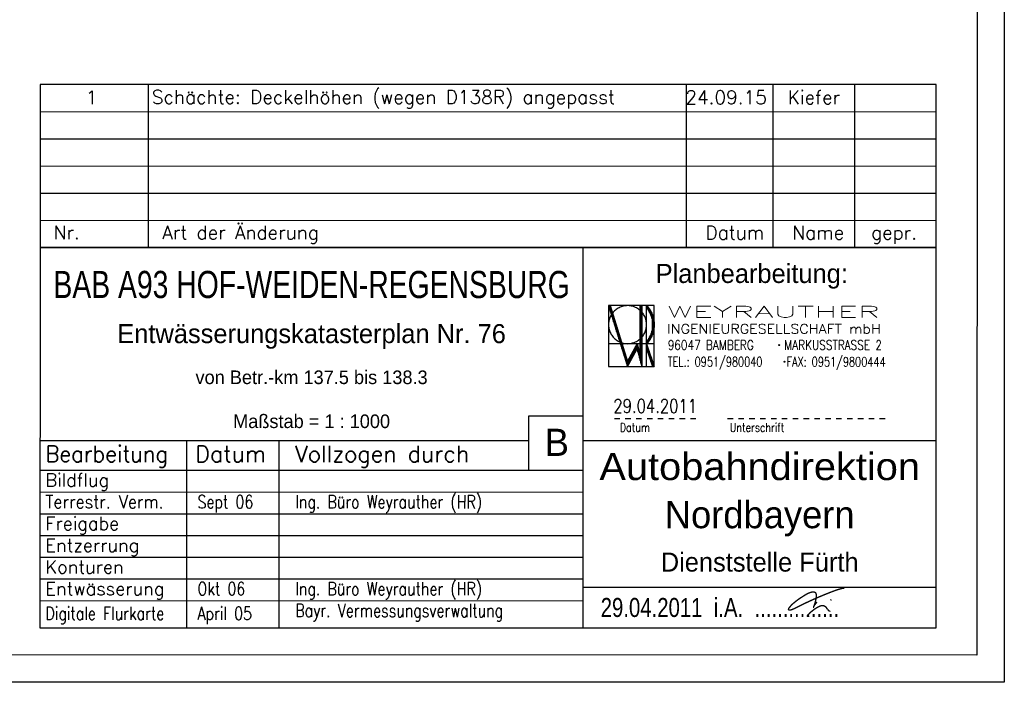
# Model space of a CAD drawing. Header units: millimetres. Extents: x 4512019 to 4513154, y 5486513 to 5486810.
# Tile 5 of 6: x 4512972 to 4513154, y 5486513 to 5486634. Entities that reach past the tile are written whole.
import ezdxf
from ezdxf.enums import TextEntityAlignment as Align

# ---------------------------------------------------------------- set-up
doc = ezdxf.new("R2010")
doc.units = ezdxf.units.MM
doc.header["$LTSCALE"] = 10
doc.linetypes.add('LT00', pattern=[0])
doc.linetypes.add('LT01', pattern=[0.2, 0.1, -0.1])
for name, color, linetype in [('---Unterschrift_Till', 7, 'LT00'), ('--Rahmen', 120, 'Continuous'), ('025', 7, 'Continuous'), ('035', 21, 'Continuous'), ('050', 151, 'Continuous'), ('070', 155, 'Continuous'), ('STAT_500', 41, 'LT00')]:
    doc.layers.add(name, color=color, linetype=linetype)
doc.styles.add('ROMAND', font='romand', dxfattribs={"height": 0.3})
doc.styles.add('ROMANS', font='ROMANS.shx', dxfattribs={"width": 0.8})
doc.styles.add('UNIR-H', font='unir_h.shx', dxfattribs={"width": 0.8})

# ---------------------------------------------------------------- blocks, each defined once
blk = doc.blocks.new('Unterschrift Till')
at = {"layer": '---Unterschrift_Till', "const_width": 0.025, "flags": 128}
blk.add_lwpolyline([(-2.194360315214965, 0.4785021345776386), (-2.201817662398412, 0.4693815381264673), (-2.20800433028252, 0.461653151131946), (-2.21310110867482, 0.4551349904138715), (-2.217288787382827, 0.4496450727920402), (-2.220748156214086, 0.445001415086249), (-2.223660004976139, 0.4410220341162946), (-2.226205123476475, 0.4375249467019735), (-2.228564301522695, 0.4343281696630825), (-2.230887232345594, 0.4312728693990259), (-2.233199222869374, 0.4282928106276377), (-2.235494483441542, 0.4253449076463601), (-2.237767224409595, 0.4223860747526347), (-2.240011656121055, 0.4193732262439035), (-2.242221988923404, 0.4162632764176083), (-2.24439243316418, 0.4130131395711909), (-2.246517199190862, 0.4095797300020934), (-2.248584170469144, 0.4059490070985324), (-2.250555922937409, 0.4022231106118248), (-2.252388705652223, 0.3985332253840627), (-2.254038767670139, 0.3950105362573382), (-2.255462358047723, 0.3917862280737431), (-2.256615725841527, 0.3889914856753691), (-2.257455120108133, 0.3867574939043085), (-2.257936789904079, 0.3852154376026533), (-2.258028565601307, 0.3844761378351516), (-2.257744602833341, 0.3845689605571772), (-2.257110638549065, 0.3855029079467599), (-2.25615240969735, 0.38728698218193), (-2.254895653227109, 0.3899301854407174), (-2.253366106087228, 0.3934415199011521), (-2.25158950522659, 0.3978299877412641), (-2.249591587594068, 0.4031045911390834), (-2.247401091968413, 0.4092473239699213), (-2.245058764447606, 0.4161321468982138), (-2.242608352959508, 0.4236060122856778), (-2.240093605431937, 0.4315158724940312), (-2.237558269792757, 0.4397086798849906), (-2.235046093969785, 0.4480313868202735), (-2.23260082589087, 0.4563309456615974), (-2.23026621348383, 0.4644543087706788), (-2.228077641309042, 0.4722782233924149), (-2.226037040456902, 0.4797986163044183), (-2.224137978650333, 0.4870412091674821), (-2.222374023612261, 0.4940317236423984), (-2.220738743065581, 0.50079588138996), (-2.219225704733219, 0.5073594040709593), (-2.217828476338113, 0.5137480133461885), (-2.216540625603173, 0.5199874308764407), (-2.215356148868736, 0.5261020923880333), (-2.214270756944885, 0.5321112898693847), (-2.213280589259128, 0.5380330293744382), (-2.212381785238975, 0.543885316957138), (-2.211570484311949, 0.5496861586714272), (-2.210842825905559, 0.5554535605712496), (-2.210194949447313, 0.5612055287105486), (-2.209622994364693, 0.5669600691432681), (-2.209125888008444, 0.5727263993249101), (-2.208713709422, 0.5784785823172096), (-2.208399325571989, 0.5841818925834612), (-2.208195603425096, 0.5898016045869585), (-2.208115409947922, 0.5953029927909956), (-2.208171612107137, 0.6006513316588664), (-2.208377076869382, 0.6058118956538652), (-2.208744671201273, 0.6107499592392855), (-2.209283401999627, 0.6154361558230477), (-2.20998683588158, 0.6198625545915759), (-2.210844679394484, 0.6240265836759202), (-2.211846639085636, 0.6279256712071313), (-2.212982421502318, 0.6315572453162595), (-2.214241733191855, 0.6349187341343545), (-2.215614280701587, 0.6380075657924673), (-2.217089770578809, 0.6408211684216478), (-2.218658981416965, 0.6433610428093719), (-2.220316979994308, 0.6456449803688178), (-2.222059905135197, 0.6476948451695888), (-2.223883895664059, 0.6495325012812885), (-2.225785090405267, 0.6511798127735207), (-2.227759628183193, 0.6526586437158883), (-2.229803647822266, 0.6539908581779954), (-2.231913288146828, 0.6551983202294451), (-2.234087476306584, 0.6562994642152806), (-2.236336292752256, 0.6572990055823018), (-2.238672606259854, 0.6581982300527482), (-2.241109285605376, 0.6589984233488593), (-2.243659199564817, 0.659700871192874), (-2.246335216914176, 0.6603068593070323), (-2.249150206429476, 0.6608176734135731), (-2.25211703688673, 0.6612345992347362), (-2.255244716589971, 0.6615578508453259), (-2.258526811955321, 0.6617833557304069), (-2.26195302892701, 0.6619059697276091), (-2.265513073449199, 0.6619205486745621), (-2.269196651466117, 0.6618219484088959), (-2.272993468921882, 0.6616050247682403), (-2.276893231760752, 0.6612646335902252), (-2.280885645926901, 0.6607956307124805), (-2.284959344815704, 0.6601952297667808), (-2.289098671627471, 0.6594700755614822), (-2.293286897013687, 0.6586291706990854), (-2.297507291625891, 0.6576815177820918), (-2.301743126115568, 0.6566361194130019), (-2.305977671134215, 0.655501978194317), (-2.310194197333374, 0.654288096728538), (-2.314375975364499, 0.6530034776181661), (-2.318508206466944, 0.6516566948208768), (-2.322583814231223, 0.6502546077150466), (-2.326597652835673, 0.6488036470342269), (-2.330544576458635, 0.6473102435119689), (-2.33441943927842, 0.6457808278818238), (-2.338217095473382, 0.6442218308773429), (-2.341932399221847, 0.6426396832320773), (-2.345560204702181, 0.6410408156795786), (-2.349100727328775, 0.6394297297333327), (-2.352575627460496, 0.6378032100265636), (-2.356011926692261, 0.6361561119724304), (-2.359436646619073, 0.6344832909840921), (-2.362876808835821, 0.6327796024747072), (-2.366359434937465, 0.6310399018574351), (-2.369911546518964, 0.6292590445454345), (-2.373560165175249, 0.6274318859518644), (-2.37732523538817, 0.6255534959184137), (-2.38119839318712, 0.6236198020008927), (-2.385164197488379, 0.6216269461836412), (-2.389207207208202, 0.6195710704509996), (-2.393311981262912, 0.6174483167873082), (-2.397463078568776, 0.6152548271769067), (-2.401645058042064, 0.6129867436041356), (-2.405842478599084, 0.6106402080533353), (-2.410057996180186, 0.6082036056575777), (-2.414366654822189, 0.6056342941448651), (-2.418861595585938, 0.6028818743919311), (-2.423635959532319, 0.5998959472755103), (-2.428782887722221, 0.5966261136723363), (-2.43439552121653, 0.5930219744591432), (-2.440567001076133, 0.5890331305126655), (-2.447390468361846, 0.5846091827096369), (-2.454915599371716, 0.5797255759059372), (-2.463018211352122, 0.57446113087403), (-2.471530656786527, 0.5689205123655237), (-2.48028528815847, 0.5632083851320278), (-2.489114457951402, 0.5574294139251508), (-2.497850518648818, 0.5516882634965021), (-2.506325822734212, 0.5460895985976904), (-2.514372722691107, 0.5407380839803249), (-2.521859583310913, 0.5357151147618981), (-2.528798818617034, 0.5310090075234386), (-2.5352388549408, 0.5265848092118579), (-2.541228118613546, 0.5224075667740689), (-2.546815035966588, 0.5184423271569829), (-2.552048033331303, 0.5146541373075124), (-2.556975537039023, 0.5110080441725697), (-2.561645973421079, 0.5074690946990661), (-2.566103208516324, 0.5040086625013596), (-2.570372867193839, 0.500623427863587), (-2.574476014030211, 0.4973163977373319), (-2.578433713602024, 0.4940905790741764), (-2.58226703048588, 0.4909489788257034), (-2.585997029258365, 0.4878946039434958), (-2.589644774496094, 0.4849304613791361), (-2.593231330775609, 0.4820595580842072), (-2.596775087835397, 0.4792805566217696), (-2.600283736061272, 0.4765747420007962), (-2.603762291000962, 0.4739190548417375), (-2.607215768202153, 0.4712904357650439), (-2.610649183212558, 0.4686658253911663), (-2.614067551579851, 0.4660221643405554), (-2.617475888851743, 0.4633363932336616), (-2.620879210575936, 0.4605854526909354), (-2.624282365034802, 0.4577507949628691), (-2.627689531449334, 0.4548319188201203), (-2.631104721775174, 0.4518328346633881), (-2.634531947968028, 0.4487575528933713), (-2.637975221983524, 0.4456100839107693), (-2.641438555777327, 0.4423944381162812), (-2.644925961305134, 0.439114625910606), (-2.648441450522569, 0.4357746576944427), (-2.651983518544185, 0.4323810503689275), (-2.655528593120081, 0.4289503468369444), (-2.659047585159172, 0.4255015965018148), (-2.662511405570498, 0.42205384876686), (-2.665890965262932, 0.4186261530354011), (-2.669157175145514, 0.4152375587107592), (-2.672280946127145, 0.4119071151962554), (-2.67523318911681, 0.4086538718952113), (-2.677994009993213, 0.4054937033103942), (-2.680580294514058, 0.4024297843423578), (-2.683018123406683, 0.3994621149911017), (-2.685333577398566, 0.3965906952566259), (-2.687552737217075, 0.3938155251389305), (-2.689701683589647, 0.3911366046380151), (-2.691806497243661, 0.3885539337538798), (-2.693893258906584, 0.3860675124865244), (-2.695981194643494, 0.3836741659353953), (-2.698062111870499, 0.3813580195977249), (-2.700120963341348, 0.3791000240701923), (-2.702142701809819, 0.3768811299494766), (-2.704112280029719, 0.374682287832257), (-2.706014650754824, 0.372484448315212), (-2.707834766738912, 0.3702685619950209), (-2.709557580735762, 0.3680155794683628), (-2.711169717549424, 0.3657136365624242), (-2.712664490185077, 0.3633796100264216), (-2.7140368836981, 0.3610375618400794), (-2.71528188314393, 0.3587115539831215), (-2.716394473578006, 0.356425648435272), (-2.717369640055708, 0.3542039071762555), (-2.7182023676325, 0.3520703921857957), (-2.718887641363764, 0.350049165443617), (-2.719420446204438, 0.3481586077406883), (-2.71979576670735, 0.3463943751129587), (-2.720008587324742, 0.3447464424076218), (-2.720053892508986, 0.3432047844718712), (-2.71992666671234, 0.341759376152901), (-2.719621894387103, 0.3404001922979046), (-2.719134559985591, 0.3391172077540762), (-2.718459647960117, 0.3379003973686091), (-2.717597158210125, 0.3367427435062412), (-2.716567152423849, 0.3356492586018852), (-2.715394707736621, 0.3346279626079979), (-2.714104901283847, 0.3336868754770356), (-2.712722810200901, 0.3328340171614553), (-2.711273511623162, 0.3320774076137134), (-2.70978208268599, 0.3314250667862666), (-2.708273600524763, 0.3308850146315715), (-2.706767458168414, 0.3304615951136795), (-2.705260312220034, 0.3301444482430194), (-2.703743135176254, 0.3299195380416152), (-2.702206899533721, 0.3297728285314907), (-2.700642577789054, 0.3296902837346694), (-2.699041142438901, 0.3296578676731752), (-2.697393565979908, 0.3296615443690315), (-2.695690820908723, 0.3296872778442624), (-2.693922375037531, 0.3297257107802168), (-2.692071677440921, 0.3297862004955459), (-2.690120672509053, 0.3298827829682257), (-2.688051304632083, 0.3300294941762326), (-2.685845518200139, 0.3302403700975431), (-2.683485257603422, 0.3305294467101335), (-2.680952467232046, 0.3309107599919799), (-2.678229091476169, 0.331398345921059), (-2.675287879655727, 0.3320109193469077), (-2.672064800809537, 0.3327859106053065), (-2.66848662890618, 0.3337654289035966), (-2.664480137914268, 0.3349915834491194), (-2.659972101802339, 0.3365064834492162), (-2.654889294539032, 0.3383522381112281), (-2.649158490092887, 0.3405709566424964), (-2.642706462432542, 0.3432047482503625), (-2.635485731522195, 0.3462816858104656), (-2.627551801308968, 0.3497736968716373), (-2.618985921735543, 0.353638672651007), (-2.609869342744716, 0.3578345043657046), (-2.600283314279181, 0.3623190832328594), (-2.590309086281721, 0.3670503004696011), (-2.580027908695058, 0.3719860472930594), (-2.569521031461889, 0.3770842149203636), (-2.558858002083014, 0.382307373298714), (-2.548061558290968, 0.3876368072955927), (-2.537142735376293, 0.3930584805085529), (-2.526112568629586, 0.398558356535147), (-2.514982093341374, 0.4041223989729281), (-2.503762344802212, 0.4097365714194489), (-2.492464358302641, 0.4153868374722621), (-2.481099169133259, 0.4210591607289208), (-2.469685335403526, 0.4267368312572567), (-2.458271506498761, 0.4323924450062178), (-2.44691385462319, 0.4379959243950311), (-2.435668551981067, 0.4435171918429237), (-2.424591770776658, 0.4489261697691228), (-2.413739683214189, 0.4541927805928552), (-2.403168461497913, 0.4592869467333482), (-2.392934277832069, 0.4641785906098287), (-2.383076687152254, 0.468847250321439), (-2.373568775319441, 0.473310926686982), (-2.364367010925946, 0.4775972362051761), (-2.355427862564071, 0.4817337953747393), (-2.346707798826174, 0.4857482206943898), (-2.338163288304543, 0.4896681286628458), (-2.329750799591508, 0.4935211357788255), (-2.321426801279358, 0.4973348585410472), (-2.313149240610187, 0.5011340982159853), (-2.304881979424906, 0.5049323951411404), (-2.296590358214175, 0.5087404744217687), (-2.28823971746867, 0.5125690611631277), (-2.279795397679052, 0.5164288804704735), (-2.271222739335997, 0.5203306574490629), (-2.26248708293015, 0.5242851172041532), (-2.253553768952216, 0.5283029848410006), (-2.244393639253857, 0.5323931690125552), (-2.23499954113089, 0.5365573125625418), (-2.225369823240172, 0.5407952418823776), (-2.215502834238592, 0.5451067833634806), (-2.205396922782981, 0.5494917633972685), (-2.195050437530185, 0.553950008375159), (-2.184461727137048, 0.5584813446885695), (-2.173629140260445, 0.5630855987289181), (-2.16256582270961, 0.5677574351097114), (-2.151344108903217, 0.5724708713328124), (-2.14005113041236, 0.5771947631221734), (-2.128774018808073, 0.5818979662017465), (-2.11759990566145, 0.5865493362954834), (-2.106615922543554, 0.5911177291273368), (-2.095909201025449, 0.5955720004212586), (-2.085566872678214, 0.5998810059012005), (-2.075652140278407, 0.6040216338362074), (-2.066132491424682, 0.6080029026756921), (-2.056951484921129, 0.61184186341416), (-2.048052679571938, 0.6155555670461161), (-2.03937963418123, 0.6191610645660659), (-2.030875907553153, 0.6226754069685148), (-2.022485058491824, 0.6261156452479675), (-2.014150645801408, 0.62949883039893), (-2.005817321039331, 0.632843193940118), (-1.997434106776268, 0.6361716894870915), (-1.988951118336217, 0.6395084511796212), (-1.980318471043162, 0.6428776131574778), (-1.971486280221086, 0.6463033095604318), (-1.962404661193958, 0.6498096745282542), (-1.953023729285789, 0.6534208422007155), (-1.943293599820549, 0.6571609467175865), (-1.933190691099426, 0.6610419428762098), (-1.922796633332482, 0.665027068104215), (-1.912219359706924, 0.6690673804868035), (-1.901566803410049, 0.6731139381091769), (-1.890946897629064, 0.6771177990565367), (-1.880467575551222, 0.6810300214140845), (-1.870236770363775, 0.684801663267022), (-1.860362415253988, 0.6883837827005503), (-1.850924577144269, 0.691739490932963), (-1.841891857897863, 0.6948801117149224), (-1.833204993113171, 0.6978290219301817), (-1.824804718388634, 0.7006095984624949), (-1.816631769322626, 0.7032452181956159), (-1.808626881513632, 0.7057592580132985), (-1.800730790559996, 0.7081750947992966), (-1.79288423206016, 0.7105161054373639), (-1.785042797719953, 0.7128016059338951), (-1.777221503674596, 0.715034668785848), (-1.769450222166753, 0.7172143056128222), (-1.761758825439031, 0.7193395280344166), (-1.754177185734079, 0.7214093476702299), (-1.746735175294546, 0.7234227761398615), (-1.739462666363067, 0.7253788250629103), (-1.732389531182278, 0.7272765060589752), (-1.725581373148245, 0.7290733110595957), (-1.71924672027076, 0.7305606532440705), (-1.713629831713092, 0.7314884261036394), (-1.708974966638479, 0.7316065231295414), (-1.705526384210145, 0.730664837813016), (-1.703528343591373, 0.7284132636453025), (-1.703225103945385, 0.7246016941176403), (-1.704860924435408, 0.7189800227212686)], dxfattribs=at)
blk.add_lwpolyline([(-2.337531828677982, 0.2128053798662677, -0.00975341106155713), (-2.348685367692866, 0.2128664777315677, -0.01287284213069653), (-2.357125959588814, 0.2132950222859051, -5.832936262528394e-05), (-2.362673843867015, 0.2137207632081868, -0.0003945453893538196), (-2.363493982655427, 0.2137844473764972, -0.003083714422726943), (-2.36614659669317, 0.2140089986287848, -0.00298654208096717), (-2.368882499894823, 0.214274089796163, -0.1219076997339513), (-2.370215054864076, 0.2147532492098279, -0.07836543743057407), (-2.371821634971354, 0.2162326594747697, -0.1691285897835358), (-2.372597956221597, 0.2184620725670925, -0.0930527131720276), (-2.371821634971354, 0.2225973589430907, -0.04813777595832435), (-2.369138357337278, 0.2279146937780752, -0.05617821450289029), (-2.365943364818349, 0.2318999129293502, -0.01604871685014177), (-2.362269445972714, 0.2353271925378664, 0.01586109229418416), (-2.358595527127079, 0.2387544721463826, 0.02396073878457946), (-2.345965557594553, 0.2525731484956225, -0.01959693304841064), (-2.330674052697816, 0.2695997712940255, -0.0166846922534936), (-2.309697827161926, 0.2897969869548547, -0.01295818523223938), (-2.281199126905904, 0.3141539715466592, -0.01200246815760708), (-2.254563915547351, 0.3347098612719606, -0.01152360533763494), (-2.225845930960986, 0.3547912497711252, -0.01137126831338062), (-2.202562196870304, 0.3695334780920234, -0.01100238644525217), (-2.177840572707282, 0.3836781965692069, -0.01921094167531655), (-2.151530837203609, 0.3966896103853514, -0.02427711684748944), (-2.129891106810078, 0.4051405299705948, -0.01847869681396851), (-2.119187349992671, 0.4082975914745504, -0.02096890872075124), (-2.109563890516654, 0.4103279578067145, -0.0370554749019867), (-2.098454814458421, 0.4113520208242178, -0.03148688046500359), (-2.085343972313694, 0.4107602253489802, -0.03421351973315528), (-2.07325370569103, 0.4086043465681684, -0.03834360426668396), (-2.062853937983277, 0.4051405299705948, -0.02768295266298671), (-2.05321918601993, 0.4004446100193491, -0.02796498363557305), (-2.044256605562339, 0.3947656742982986, -0.02354219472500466), (-2.032852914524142, 0.385772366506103, -0.04699548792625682), (-2.02782178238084, 0.3805004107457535, -0.007240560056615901), (-2.02149430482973, 0.3722393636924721, -0.008919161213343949), (-2.016576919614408, 0.3653703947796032, -0.0004732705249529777), (-2.011819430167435, 0.3584538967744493, 0.0005986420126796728), (-2.007061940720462, 0.3515373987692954, 0.001303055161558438), (-1.997949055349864, 0.3383962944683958, 0.01488571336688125), (-1.997114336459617, 0.3372721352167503, 0.02374310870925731), (-1.99685982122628, 0.3369795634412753, 0.000688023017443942), (-1.987599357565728, 0.3273295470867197, 0.002538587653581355), (-1.981775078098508, 0.3213381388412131, 0.00213721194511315), (-1.97479074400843, 0.3142865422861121, 0.108695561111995), (-1.969292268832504, 0.3107670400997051, 0.07672157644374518), (-1.960280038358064, 0.3089430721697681, 0.135898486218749), (-1.955812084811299, 0.3099590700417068, 0.08843795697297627), (-1.950351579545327, 0.3142865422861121)], format="xyb", dxfattribs=at)
at = {"layer": '---Unterschrift_Till', "flags": 128}
blk.add_lwpolyline([(-1.92781228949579, 0.5082338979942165, 0.025, 0.012, 0), (-1.951111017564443, 0.5193820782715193, 0.008, 0.008, 0), (-1.929795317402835, 0.5206207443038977, 0.008, 0.008, 0)], format="xyseb", dxfattribs=at)

msp = doc.modelspace()

# ---------------------------------------------------------------- linework, layer by layer
at = {"layer": '--Rahmen'}
for p, q in [((4513153.609185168, 5486809.566451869), (4513153.570138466, 5486512.566444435)), ((4513148.60852786, 5486804.567109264), (4513148.570795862, 5486517.567101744)), ((4513148.570795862, 5486517.567101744), (4512968.570797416, 5486517.590766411)), ((4513153.570138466, 5486512.566444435), (4512018.570148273, 5486512.715663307))]:
    msp.add_line(p, q, dxfattribs=at)
at = {"layer": '025'}
for p, q in [((4512996.080656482, 5486592.587151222), (4512996.084600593, 5486622.587150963)), ((4513095.080675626, 5486592.574135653), (4513095.084619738, 5486622.574135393)), ((4513111.080655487, 5486592.572032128), (4513111.084599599, 5486622.57203187)), ((4513126.080655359, 5486592.570060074), (4513126.084599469, 5486622.570059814)), ((4512976.083943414, 5486617.589780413), (4513141.083941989, 5486617.568087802)), ((4512976.083286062, 5486612.589780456), (4513141.083284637, 5486612.568087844)), ((4512976.08262871, 5486607.589780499), (4513141.082627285, 5486607.568087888)), ((4512976.081971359, 5486602.589780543), (4513141.081969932, 5486602.568087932)), ((4513080.756050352, 5486581.879318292), (4513080.754578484, 5486570.683889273)), ((4513080.756050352, 5486581.879318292), (4513084.253150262, 5486570.683429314)), ((4513089.152621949, 5486581.878214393), (4513080.756050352, 5486581.879318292)), ((4513080.773543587, 5486581.880839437), (4513080.773536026, 5486581.823338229)), ((4513080.843478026, 5486581.59942065), (4513080.843515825, 5486581.886921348)), ((4513080.913488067, 5486581.893003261), (4513080.913420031, 5486581.375502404)), ((4513080.983362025, 5486581.151584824), (4513080.983460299, 5486581.899086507)), ((4513081.041520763, 5486581.904133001), (4513084.256017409, 5486571.612993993)), ((4513081.053427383, 5486581.866013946), (4513081.053304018, 5486580.927667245)), ((4513081.123246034, 5486580.703749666), (4513081.123369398, 5486581.642096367)), ((4513081.193311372, 5486581.418178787), (4513081.193188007, 5486580.479831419)), ((4513081.263130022, 5486580.255913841), (4513081.263253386, 5486581.194260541)), ((4513081.333195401, 5486580.970342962), (4513081.333072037, 5486580.031996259)), ((4513081.728663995, 5486580.801418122), (4513081.595733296, 5486580.654660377)), ((4513081.869684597, 5486580.94042078), (4513081.728663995, 5486580.801418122)), ((4513082.018343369, 5486581.071221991), (4513081.869684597, 5486580.94042078)), ((4513082.174164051, 5486581.193403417), (4513082.018343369, 5486581.071221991)), ((4513082.336647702, 5486581.306574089), (4513082.174164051, 5486581.193403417)), ((4513082.505273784, 5486581.410370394), (4513082.336647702, 5486581.306574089)), ((4513082.67950207, 5486581.504460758), (4513082.505273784, 5486581.410370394)), ((4513082.858774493, 5486581.588543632), (4513082.67950207, 5486581.504460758)), ((4513083.042516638, 5486581.662349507), (4513082.858774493, 5486581.588543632)), ((4513083.230140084, 5486581.725641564), (4513083.042516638, 5486581.662349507)), ((4513083.421043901, 5486581.778217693), (4513083.230140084, 5486581.725641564)), ((4513083.61461632, 5486581.819908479), (4513083.421043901, 5486581.778217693)), ((4513083.810237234, 5486581.850581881), (4513083.61461632, 5486581.819908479)), ((4513084.007280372, 5486581.87013855), (4513083.810237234, 5486581.850581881)), ((4513084.205114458, 5486581.878516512), (4513084.007280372, 5486581.87013855)), ((4513084.403105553, 5486581.875688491), (4513084.205114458, 5486581.878516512)), ((4513084.600619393, 5486581.861663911), (4513084.403105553, 5486581.875688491)), ((4513084.797023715, 5486581.8364869), (4513084.600619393, 5486581.861663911)), ((4513084.9916886, 5486581.80023895), (4513084.797023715, 5486581.8364869)), ((4513085.183991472, 5486581.753035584), (4513084.9916886, 5486581.80023895)), ((4513085.373315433, 5486581.695028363), (4513085.183991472, 5486581.753035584)), ((4513085.559054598, 5486581.626402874), (4513085.373315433, 5486581.695028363)), ((4513085.740613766, 5486581.547379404), (4513085.559054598, 5486581.626402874)), ((4513085.91741142, 5486581.458210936), (4513085.740613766, 5486581.547379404)), ((4513086.088881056, 5486581.359183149), (4513085.91741142, 5486581.458210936)), ((4513086.254473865, 5486581.250612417), (4513086.088881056, 5486581.359183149)), ((4513086.413658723, 5486581.132847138), (4513086.254473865, 5486581.250612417)), ((4513086.565925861, 5486581.006265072), (4513086.413658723, 5486581.132847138)), ((4513086.710788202, 5486580.871270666), (4513086.565925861, 5486581.006265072)), ((4513086.597481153, 5486572.870192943), (4513086.598665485, 5486581.878550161)), ((4513086.651146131, 5486581.895293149), (4513086.649782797, 5486571.525402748)), ((4513086.847781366, 5486580.728297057), (4513086.710788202, 5486580.871270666)), ((4513086.719720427, 5486571.266226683), (4513086.721117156, 5486581.890129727)), ((4513086.791087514, 5486581.884967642), (4513086.78965739, 5486571.007053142)), ((4513086.85959502, 5486570.747877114), (4513086.861058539, 5486581.87980422)), ((4513086.877079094, 5486570.683084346), (4513086.878550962, 5486581.878513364)), ((4513086.878550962, 5486581.878513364), (4513086.877079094, 5486570.683084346)), ((4513087.746326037, 5486581.446807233), (4513087.889845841, 5486581.266656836)), ((4513087.748342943, 5486581.44421651), (4513087.748352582, 5486581.517532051)), ((4513087.751721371, 5486570.682969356), (4513087.753193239, 5486581.878398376)), ((4513087.753191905, 5486581.878400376), (4513087.915354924, 5486581.699764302)), ((4513087.818362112, 5486581.805253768), (4513087.818302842, 5486581.354425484)), ((4513087.888262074, 5486581.264635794), (4513087.888322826, 5486581.726730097)), ((4513087.889845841, 5486581.266656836), (4513088.024546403, 5486581.079819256)), ((4513087.915354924, 5486581.699764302), (4513088.068841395, 5486581.513620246)), ((4513087.958284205, 5486581.648206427), (4513087.958221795, 5486581.173495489)), ((4513088.024546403, 5486581.079819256), (4513088.150114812, 5486580.886726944)), ((4513088.02817916, 5486581.069509), (4513088.028243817, 5486581.561307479)), ((4513088.068841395, 5486581.513620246), (4513088.213303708, 5486581.320389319)), ((4513088.09820371, 5486581.471466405), (4513088.098137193, 5486580.965521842)), ((4513088.150114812, 5486580.886726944), (4513088.266261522, 5486580.687824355)), ((4513088.168094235, 5486580.854007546), (4513088.168163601, 5486581.381624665)), ((4513088.213303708, 5486581.320389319), (4513088.348415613, 5486581.12050798)), ((4513088.238121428, 5486581.281147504), (4513088.238049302, 5486580.732539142)), ((4513088.308004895, 5486580.609995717), (4513088.308079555, 5486581.1778837)), ((4513088.348415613, 5486581.12050798), (4513088.473871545, 5486580.914429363)), ((4513088.378036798, 5486581.072962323), (4513088.377957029, 5486580.466226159)), ((4513088.447909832, 5486580.3224546), (4513088.447992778, 5486580.953367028)), ((4513088.473871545, 5486580.914429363), (4513088.589386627, 5486580.702618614)), ((4513088.51794876, 5486580.833771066), (4513088.517858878, 5486580.15011661)), ((4513089.151150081, 5486570.682785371), (4513089.152621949, 5486581.878214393)), ((4513080.824115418, 5486579.069344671), (4513080.790625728, 5486578.874185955)), ((4513080.868592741, 5486579.262296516), (4513080.824115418, 5486579.069344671)), ((4513080.923914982, 5486579.452422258), (4513080.868592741, 5486579.262296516)), ((4513080.989905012, 5486579.639114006), (4513080.923914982, 5486579.452422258)), ((4513081.066351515, 5486579.821773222), (4513080.989905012, 5486579.639114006)), ((4513081.153009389, 5486579.999814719), (4513081.066351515, 5486579.821773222)), ((4513081.249601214, 5486580.172668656), (4513081.153009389, 5486579.999814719)), ((4513081.355817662, 5486580.339781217), (4513081.249601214, 5486580.172668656)), ((4513081.471318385, 5486580.500616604), (4513081.355817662, 5486580.339781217)), ((4513081.40301401, 5486579.808078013), (4513081.403137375, 5486580.746425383)), ((4513081.595733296, 5486580.654660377), (4513081.471318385, 5486580.500616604)), ((4513081.473079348, 5486580.522507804), (4513081.472955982, 5486579.584160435)), ((4513081.542897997, 5486579.360242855), (4513081.543021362, 5486580.298590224)), ((4513081.612963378, 5486580.074671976), (4513081.612840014, 5486579.136324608)), ((4513081.682782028, 5486578.912407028), (4513081.682905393, 5486579.850754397)), ((4513081.752847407, 5486579.626836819), (4513081.752724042, 5486578.68848945)), ((4513081.822666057, 5486578.464571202), (4513081.822789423, 5486579.402918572)), ((4513081.892731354, 5486579.179000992), (4513081.892607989, 5486578.240653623)), ((4513081.962550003, 5486578.016736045), (4513081.962673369, 5486578.955083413)), ((4513086.976465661, 5486580.577802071), (4513086.847781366, 5486580.728297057)), ((4513087.096430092, 5486580.420268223), (4513086.976465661, 5486580.577802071)), ((4513087.207289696, 5486580.256199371), (4513087.096430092, 5486580.420268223)), ((4513087.308689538, 5486580.086121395), (4513087.207289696, 5486580.256199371)), ((4513087.400304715, 5486579.910579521), (4513087.308689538, 5486580.086121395)), ((4513087.481842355, 5486579.730134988), (4513087.400304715, 5486579.910579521)), ((4513087.553040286, 5486579.545367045), (4513087.481842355, 5486579.730134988)), ((4513087.613671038, 5486579.35686695), (4513087.553040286, 5486579.545367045)), ((4513087.663540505, 5486579.165238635), (4513087.613671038, 5486579.35686695)), ((4513087.702487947, 5486578.971095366), (4513087.663540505, 5486579.165238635)), ((4513087.730389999, 5486578.775059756), (4513087.702487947, 5486578.971095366)), ((4513088.266261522, 5486580.687824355), (4513088.372719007, 5486580.483571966)), ((4513088.372719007, 5486580.483571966), (4513088.469241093, 5486580.274440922)), ((4513088.469241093, 5486580.274440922), (4513088.555604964, 5486580.060913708)), ((4513088.555604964, 5486580.060913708), (4513088.6316105, 5486579.843484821)), ((4513088.587806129, 5486579.969195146), (4513088.587902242, 5486580.7002539)), ((4513088.589386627, 5486580.702618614), (4513088.694701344, 5486580.485554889)), ((4513088.6316105, 5486579.843484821), (4513088.697082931, 5486579.622655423)), ((4513088.657855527, 5486580.560153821), (4513088.657749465, 5486579.753417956)), ((4513088.694701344, 5486580.485554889), (4513088.789576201, 5486580.263730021)), ((4513088.697082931, 5486579.622655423), (4513088.751870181, 5486579.398935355)), ((4513088.727686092, 5486579.491695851), (4513088.727806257, 5486580.405711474)), ((4513088.751870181, 5486579.398935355), (4513088.795846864, 5486579.172841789)), ((4513088.789576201, 5486580.263730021), (4513088.873797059, 5486580.037645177)), ((4513088.795846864, 5486579.172841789), (4513088.828910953, 5486578.944896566)), ((4513088.797756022, 5486580.238832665), (4513088.797612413, 5486579.146501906)), ((4513088.828910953, 5486578.944896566), (4513088.850986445, 5486578.715626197)), ((4513088.867264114, 5486576.712472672), (4513088.867702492, 5486580.046882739)), ((4513088.873797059, 5486580.037645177), (4513088.947173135, 5486579.807811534)), ((4513088.937645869, 5486579.836515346), (4513088.937262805, 5486576.922822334)), ((4513088.947173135, 5486579.807811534), (4513089.009539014, 5486579.574748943)), ((4513089.007268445, 5486577.180953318), (4513089.007583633, 5486579.578367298)), ((4513089.009539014, 5486579.574748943), (4513089.060753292, 5486579.338984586)), ((4513089.060753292, 5486579.338984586), (4513089.100699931, 5486579.101052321)), ((4513089.077510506, 5486579.24243614), (4513089.077283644, 5486577.516865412)), ((4513089.100699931, 5486579.101052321), (4513089.129288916, 5486578.861489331)), ((4513080.757002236, 5486578.479752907), (4513080.756976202, 5486578.28174109)), ((4513080.756976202, 5486578.28174109), (4513080.768152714, 5486578.084045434)), ((4513080.768230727, 5486578.677445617), (4513080.757002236, 5486578.479752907)), ((4513080.768152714, 5486578.084045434), (4513080.790495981, 5486577.887299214)), ((4513080.790625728, 5486578.874185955), (4513080.768230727, 5486578.677445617)), ((4513080.790495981, 5486577.887299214), (4513080.823934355, 5486577.692131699)), ((4513080.823934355, 5486577.692131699), (4513080.868360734, 5486577.499168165)), ((4513080.868360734, 5486577.499168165), (4513080.923632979, 5486577.309027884)), ((4513080.923632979, 5486577.309027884), (4513080.989573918, 5486577.12231879)), ((4513080.989573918, 5486577.12231879), (4513081.065972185, 5486576.93963948)), ((4513082.032615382, 5486578.731165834), (4513082.032492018, 5486577.792818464)), ((4513082.102434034, 5486577.568900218), (4513082.102557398, 5486578.507247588)), ((4513082.172499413, 5486578.283330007), (4513082.172376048, 5486577.34498264)), ((4513082.24231798, 5486577.12106506), (4513082.242441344, 5486578.059412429)), ((4513082.312383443, 5486577.835494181), (4513082.312260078, 5486576.897146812)), ((4513082.382202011, 5486576.673229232), (4513082.382325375, 5486577.611577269)), ((4513082.452267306, 5486577.387659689), (4513082.452143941, 5486576.449311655)), ((4513082.52208604, 5486576.225393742), (4513082.522209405, 5486577.163741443)), ((4513087.481490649, 5486577.029588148), (4513087.552737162, 5486577.214338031)), ((4513087.552737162, 5486577.214338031), (4513087.613417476, 5486577.402822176)), ((4513087.613417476, 5486577.402822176), (4513087.663337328, 5486577.594438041)), ((4513087.663337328, 5486577.594438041), (4513087.702336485, 5486577.78857106)), ((4513087.702336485, 5486577.78857106), (4513087.730290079, 5486577.984599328)), ((4513087.730290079, 5486577.984599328), (4513087.747108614, 5486578.181894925)), ((4513087.747156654, 5486578.577759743), (4513087.730389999, 5486578.775059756)), ((4513087.747108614, 5486578.181894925), (4513087.752738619, 5486578.379826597)), ((4513087.752733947, 5486578.379827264), (4513087.747156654, 5486578.577759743)), ((4513088.75159974, 5486577.341882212), (4513088.696752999, 5486577.118176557)), ((4513088.727273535, 5486576.353682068), (4513088.72739126, 5486577.249124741)), ((4513088.795635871, 5486577.567964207), (4513088.75159974, 5486577.341882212)), ((4513088.828759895, 5486577.795900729), (4513088.795635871, 5486577.567964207)), ((4513088.797408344, 5486577.594299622), (4513088.797267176, 5486576.52054248)), ((4513088.85089567, 5486578.025165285), (4513088.828759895, 5486577.795900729)), ((4513088.86199108, 5486578.255228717), (4513088.85089567, 5486578.025165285)), ((4513088.850986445, 5486578.715626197), (4513088.862021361, 5486578.485559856)), ((4513088.862021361, 5486578.485559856), (4513088.86199108, 5486578.255228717)), ((4513089.009224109, 5486577.184575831), (4513088.946796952, 5486576.951530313)), ((4513089.060500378, 5486577.420326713), (4513089.009224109, 5486577.184575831)), ((4513089.100510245, 5486577.658248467), (4513089.060500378, 5486577.420326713)), ((4513089.12916222, 5486577.897803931), (4513089.100510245, 5486577.658248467)), ((4513089.146392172, 5486578.138449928), (4513089.12916222, 5486577.897803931)), ((4513089.129288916, 5486578.861489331), (4513089.146455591, 5486578.620838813)), ((4513089.152160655, 5486578.379643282), (4513089.146392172, 5486578.138449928)), ((4513089.146455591, 5486578.620838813), (4513089.152160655, 5486578.379643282)), ((4513089.14734271, 5486578.181365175), (4513089.147394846, 5486578.577923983)), ((4513081.065972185, 5486576.93963948), (4513081.152583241, 5486576.761574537)), ((4513081.152583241, 5486576.761574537), (4513081.24912961, 5486576.588695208)), ((4513081.24912961, 5486576.588695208), (4513081.355301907, 5486576.421554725)), ((4513081.355301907, 5486576.421554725), (4513081.470760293, 5486576.26068864)), ((4513081.470760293, 5486576.26068864), (4513081.595134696, 5486576.10661249)), ((4513081.595134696, 5486576.10661249), (4513081.728026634, 5486575.959819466)), ((4513081.728026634, 5486575.959819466), (4513081.869010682, 5486575.820780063)), ((4513081.869010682, 5486575.820780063), (4513082.017635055, 5486575.689939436)), ((4513082.017635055, 5486575.689939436), (4513082.173423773, 5486575.567716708)), ((4513082.173423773, 5486575.567716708), (4513082.335877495, 5486575.454503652)), ((4513082.335877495, 5486575.454503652), (4513082.504476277, 5486575.350662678)), ((4513082.504476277, 5486575.350662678), (4513082.678679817, 5486575.256526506)), ((4513082.592151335, 5486576.939823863), (4513082.59202797, 5486576.001476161)), ((4513082.661970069, 5486575.777557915), (4513082.662093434, 5486576.715905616)), ((4513082.732035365, 5486576.491988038), (4513082.731912, 5486575.553640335)), ((4513082.801853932, 5486575.329722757), (4513082.801977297, 5486576.268070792)), ((4513082.871919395, 5486576.044152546), (4513082.87179603, 5486575.105804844)), ((4513082.941737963, 5486574.881887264), (4513082.941861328, 5486575.820235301)), ((4513083.011803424, 5486575.596317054), (4513083.011680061, 5486574.657969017)), ((4513083.081621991, 5486574.434051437), (4513083.081745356, 5486575.372399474)), ((4513085.916602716, 5486575.301923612), (4513086.088098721, 5486575.400906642)), ((4513086.088098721, 5486575.400906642), (4513086.253720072, 5486575.509433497)), ((4513086.253720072, 5486575.509433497), (4513086.412936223, 5486575.627156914)), ((4513086.412936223, 5486575.627156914), (4513086.565237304, 5486575.753699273)), ((4513086.565237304, 5486575.753699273), (4513086.710135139, 5486575.888655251)), ((4513086.710135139, 5486575.888655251), (4513086.847165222, 5486576.0315925)), ((4513086.847165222, 5486576.0315925), (4513086.975889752, 5486576.182053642)), ((4513086.975889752, 5486576.182053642), (4513087.095895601, 5486576.339556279)), ((4513087.095895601, 5486576.339556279), (4513087.206799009, 5486576.503595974)), ((4513087.206799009, 5486576.503595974), (4513087.308243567, 5486576.673647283)), ((4513087.308243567, 5486576.673647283), (4513087.399905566, 5486576.849165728)), ((4513087.399905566, 5486576.849165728), (4513087.481490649, 5486577.029588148)), ((4513087.889084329, 5486575.474387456), (4513087.745516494, 5486575.294274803)), ((4513087.817518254, 5486575.386634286), (4513087.817461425, 5486574.954378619)), ((4513087.887442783, 5486575.032883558), (4513087.887501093, 5486575.476405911)), ((4513088.023833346, 5486575.661189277), (4513087.889084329, 5486575.474387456)), ((4513087.957484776, 5486575.567527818), (4513087.957424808, 5486575.111389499)), ((4513088.149452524, 5486575.854249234), (4513088.023833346, 5486575.661189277)), ((4513088.027407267, 5486575.198269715), (4513088.027469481, 5486575.671495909)), ((4513088.212529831, 5486575.439146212), (4513088.068016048, 5486575.245953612)), ((4513088.097454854, 5486575.775465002), (4513088.097390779, 5486575.288093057)), ((4513088.265652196, 5486576.053120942), (4513088.149452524, 5486575.854249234)), ((4513088.167374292, 5486575.377916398), (4513088.167441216, 5486575.886960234)), ((4513088.347694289, 5486575.638991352), (4513088.212529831, 5486575.439146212)), ((4513088.23742822, 5486576.008409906), (4513088.237358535, 5486575.478374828)), ((4513088.372163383, 5486576.257345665), (4513088.265652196, 5486576.053120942)), ((4513088.307343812, 5486575.5816209), (4513088.30741603, 5486576.1309346)), ((4513088.473203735, 5486575.845037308), (4513088.347694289, 5486575.638991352)), ((4513088.468740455, 5486576.46645099), (4513088.372163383, 5486576.257345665)), ((4513088.377405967, 5486576.274687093), (4513088.37732864, 5486575.686522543)), ((4513088.447316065, 5486575.806100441), (4513088.44739657, 5486576.418440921)), ((4513088.555159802, 5486576.679954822), (4513088.468740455, 5486576.46645099)), ((4513088.588775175, 5486576.056817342), (4513088.473203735, 5486575.845037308)), ((4513088.517390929, 5486576.590759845), (4513088.517303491, 5486575.925678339)), ((4513088.631222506, 5486576.897364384), (4513088.555159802, 5486576.679954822)), ((4513088.587292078, 5486576.059177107), (4513088.587385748, 5486576.77166291)), ((4513088.694146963, 5486576.273852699), (4513088.588775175, 5486576.056817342)), ((4513088.696752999, 5486577.118176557), (4513088.631222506, 5486576.897364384)), ((4513088.657385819, 5486576.987421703), (4513088.657282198, 5486576.199258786)), ((4513088.789080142, 5486576.495652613), (4513088.694146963, 5486576.273852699)), ((4513088.873360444, 5486576.721715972), (4513088.789080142, 5486576.495652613)), ((4513088.946796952, 5486576.951530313), (4513088.873360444, 5486576.721715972)), ((4513089.151702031, 5486574.881071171), (4513080.755130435, 5486574.882175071)), ((4513082.678679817, 5486575.256526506), (4513082.857929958, 5486575.172396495)), ((4513082.857929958, 5486575.172396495), (4513083.041652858, 5486575.098542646)), ((4513083.041652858, 5486575.098542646), (4513083.229259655, 5486575.035200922)), ((4513083.151687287, 5486575.148482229), (4513083.151563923, 5486574.210133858)), ((4513083.221506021, 5486573.986215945), (4513083.221629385, 5486574.924563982)), ((4513083.229259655, 5486575.035200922), (4513083.420149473, 5486574.982574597)), ((4513083.291571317, 5486574.700646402), (4513083.291447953, 5486573.762298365)), ((4513083.361390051, 5486573.53838012), (4513083.361513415, 5486574.47672849)), ((4513083.420149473, 5486574.982574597), (4513083.613711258, 5486574.940832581)), ((4513083.431455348, 5486574.25281091), (4513083.431331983, 5486573.314462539)), ((4513083.501273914, 5486573.09054496), (4513083.501397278, 5486574.02889333)), ((4513083.57133921, 5486573.80497575), (4513083.571215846, 5486572.86662738)), ((4513083.613711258, 5486574.940832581), (4513083.809324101, 5486574.910107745)), ((4513083.64115811, 5486572.642708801), (4513083.641281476, 5486573.581057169)), ((4513083.809324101, 5486574.910107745), (4513084.006362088, 5486574.890498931)), ((4513084.006362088, 5486574.890498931), (4513084.204193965, 5486574.882068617)), ((4513084.204193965, 5486574.882068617), (4513084.402186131, 5486574.884844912)), ((4513084.25315026, 5486570.683429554), (4513085.996715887, 5486573.945548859)), ((4513084.256017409, 5486571.612993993), (4513086.0029881, 5486574.881485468)), ((4513084.402186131, 5486574.884844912), (4513084.599703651, 5486574.898817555)), ((4513084.599703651, 5486574.898817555), (4513084.796114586, 5486574.923942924)), ((4513084.796114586, 5486574.923942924), (4513084.99078933, 5486574.960139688)), ((4513084.99078933, 5486574.960139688), (4513085.183104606, 5486575.007292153)), ((4513085.183104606, 5486575.007292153), (4513085.372444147, 5486575.065249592)), ((4513085.320477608, 5486572.680342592), (4513085.320599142, 5486573.604771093)), ((4513085.372444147, 5486575.065249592), (4513085.558201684, 5486575.133825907)), ((4513085.390587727, 5486573.735716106), (4513085.390466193, 5486572.811287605)), ((4513085.460454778, 5486572.94223262), (4513085.460576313, 5486573.866661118)), ((4513085.530564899, 5486573.99760613), (4513085.530443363, 5486573.073177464)), ((4513085.558201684, 5486575.133825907), (4513085.739781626, 5486575.212801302)), ((4513085.600431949, 5486573.204122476), (4513085.600553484, 5486574.128551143)), ((4513085.670542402, 5486574.259496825), (4513085.670420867, 5486573.335067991)), ((4513085.739781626, 5486575.212801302), (4513085.916602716, 5486575.301923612)), ((4513085.740409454, 5486573.466013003), (4513085.740530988, 5486574.390441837)), ((4513085.810519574, 5486574.521386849), (4513085.810398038, 5486573.596958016)), ((4513085.880386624, 5486573.727903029), (4513085.880508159, 5486574.652331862)), ((4513085.950496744, 5486574.783276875), (4513085.95037521, 5486573.858848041)), ((4513085.996715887, 5486573.945548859), (4513086.877079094, 5486570.683084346)), ((4513086.0029881, 5486574.881485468), (4513086.598024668, 5486572.791513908)), ((4513086.020346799, 5486573.857977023), (4513086.020473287, 5486574.820071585)), ((4513086.09041236, 5486574.574421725), (4513086.090284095, 5486573.598802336)), ((4513086.160221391, 5486573.339627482), (4513086.160351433, 5486574.328771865)), ((4513086.230290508, 5486574.083121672), (4513086.230158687, 5486573.080452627)), ((4513086.300095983, 5486572.821277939), (4513086.300229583, 5486573.837471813)), ((4513086.37016899, 5486573.591820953), (4513086.370033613, 5486572.562101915)), ((4513087.747534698, 5486575.296471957), (4513087.747534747, 5486575.296861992)), ((4513087.914480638, 5486575.059849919), (4513087.752270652, 5486574.881257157)), ((4513087.752273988, 5486574.881255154), (4513089.151150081, 5486570.682785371)), ((4513087.759953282, 5486573.972781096), (4513088.862961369, 5486570.66230491)), ((4513087.787246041, 5486574.776293), (4513087.78712968, 5486573.891216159)), ((4513087.857073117, 5486573.681293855), (4513087.857189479, 5486574.566370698)), ((4513088.068016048, 5486575.245953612), (4513087.914480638, 5486575.059849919)), ((4513087.927133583, 5486574.356446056), (4513087.927017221, 5486573.471369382)), ((4513087.99696066, 5486573.261446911), (4513087.997077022, 5486574.146523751)), ((4513088.067021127, 5486573.936599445), (4513088.066904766, 5486573.051522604)), ((4513088.136848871, 5486572.841598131), (4513088.136965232, 5486573.726675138)), ((4513088.206908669, 5486573.5167525), (4513088.206792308, 5486572.631675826)), ((4513083.711223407, 5486573.357139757), (4513083.711100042, 5486572.418791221)), ((4513083.781041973, 5486572.194873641), (4513083.781165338, 5486573.133222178)), ((4513083.85110727, 5486572.909304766), (4513083.850983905, 5486571.970956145)), ((4513083.920925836, 5486571.747038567), (4513083.921049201, 5486572.685387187)), ((4513083.990991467, 5486572.461468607), (4513083.990868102, 5486571.523119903)), ((4513084.060810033, 5486571.299202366), (4513084.060933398, 5486572.237551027)), ((4513084.13087533, 5486572.013633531), (4513084.130751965, 5486571.075284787)), ((4513084.200693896, 5486570.851367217), (4513084.200817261, 5486571.789716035)), ((4513084.34063641, 5486570.847111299), (4513084.340757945, 5486571.771539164)), ((4513084.41074653, 5486571.902484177), (4513084.410624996, 5486570.978056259)), ((4513084.48061358, 5486571.10900123), (4513084.480735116, 5486572.033429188)), ((4513084.550723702, 5486572.164374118), (4513084.550602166, 5486571.23994616)), ((4513084.620591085, 5486571.370891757), (4513084.62071262, 5486572.295319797)), ((4513084.690701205, 5486572.426264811), (4513084.69057967, 5486571.501836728)), ((4513084.760568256, 5486571.632781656), (4513084.760689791, 5486572.557209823)), ((4513084.830678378, 5486572.688154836), (4513084.830556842, 5486571.76372667)), ((4513084.900545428, 5486571.894671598), (4513084.900666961, 5486572.819099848)), ((4513084.970655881, 5486572.950045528), (4513084.970534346, 5486572.025617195)), ((4513085.040522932, 5486572.156562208), (4513085.040644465, 5486573.080990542)), ((4513085.110633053, 5486573.211935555), (4513085.110511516, 5486572.287507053)), ((4513085.180500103, 5486572.418452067), (4513085.180621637, 5486573.342880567)), ((4513085.250610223, 5486573.47382558), (4513085.250488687, 5486572.54939708)), ((4513086.439970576, 5486572.30292823), (4513086.440107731, 5486573.346172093)), ((4513086.51004714, 5486573.100521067), (4513086.509908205, 5486572.043752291)), ((4513086.579845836, 5486571.784576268), (4513086.579986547, 5486572.854869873)), ((4513086.598024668, 5486572.791513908), (4513086.597481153, 5486572.870192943)), ((4513088.276736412, 5486572.421751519), (4513088.276852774, 5486573.306828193)), ((4513088.346796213, 5486573.096905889), (4513088.34667985, 5486572.211829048)), ((4513088.416623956, 5486572.001904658), (4513088.416740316, 5486572.886981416)), ((4513088.486684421, 5486572.67705711), (4513088.48656806, 5486571.791980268)), ((4513088.556511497, 5486571.58205788), (4513088.556627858, 5486572.467134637)), ((4513088.626571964, 5486572.25721033), (4513088.626455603, 5486571.372133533)), ((4513088.69639904, 5486571.162211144), (4513088.696515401, 5486572.047287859)), ((4513088.766459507, 5486571.83736347), (4513088.766343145, 5486570.952286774)), ((4513080.754578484, 5486570.683889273), (4513089.151150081, 5486570.682785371)), ((4513084.253150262, 5486570.683429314), (4513084.25315026, 5486570.683429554)), ((4513084.270769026, 5486571.640593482), (4513084.27064749, 5486570.71616571)), ((4513086.877079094, 5486570.683084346), (4513086.877079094, 5486570.683084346)), ((4513088.836287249, 5486570.742362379), (4513088.83640361, 5486571.627439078)), ((4513088.906347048, 5486571.417516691), (4513088.90624905, 5486570.67210844)), ((4513088.976222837, 5486570.687955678), (4513088.976291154, 5486571.207592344)), ((4513089.046234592, 5486570.997669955), (4513089.046195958, 5486570.703802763)), ((4513089.116169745, 5486570.71965), (4513089.116178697, 5486570.787745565)), ((4512976.074740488, 5486547.589781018), (4513076.074739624, 5486547.576633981)), ((4512976.074214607, 5486543.589781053), (4513076.074213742, 5486543.576634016)), ((4512976.073688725, 5486539.589781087), (4513076.073687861, 5486539.57663405)), ((4512976.073162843, 5486535.589781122), (4513076.073161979, 5486535.576634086)), ((4512976.072636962, 5486531.589781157), (4513076.072636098, 5486531.576634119)), ((4512976.07211108, 5486527.589781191), (4513076.072110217, 5486527.576634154))]:
    msp.add_line(p, q, dxfattribs=at)
at = {"layer": '025', "linetype": 'LT01'}
for p, q in [((4513096.832708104, 5486561.073905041), (4513081.851814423, 5486561.075874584)), ((4513131.661303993, 5486561.069326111), (4513102.237934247, 5486561.073194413))]:
    msp.add_line(p, q, dxfattribs=at)
at = {"layer": '025'}
for centre in [(4513112.175316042, 5486574.633010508), (4513113.13733472, 5486571.554510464)]:
    msp.add_circle(centre, 0.08272221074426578, dxfattribs=at)
at = {"layer": '035'}
for p, q in [((4512976.081314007, 5486597.589780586), (4513141.08131258, 5486597.568087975)), ((4513003.075957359, 5486557.07205124), (4513003.071423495, 5486522.586231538)), ((4513020.076012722, 5486557.111726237), (4513020.071473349, 5486522.583996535)), ((4512976.075266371, 5486551.589780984), (4513076.075265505, 5486551.576633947))]:
    msp.add_line(p, q, dxfattribs=at)
at = {"layer": '050'}
for p, q in [((4513076.071452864, 5486522.576634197), (4513076.08065579, 5486592.576633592)), ((4512976.075989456, 5486557.089780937), (4513066.075988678, 5486557.077948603)), ((4513076.075988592, 5486557.076633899), (4513141.075988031, 5486557.068088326)), ((4513076.072438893, 5486530.076634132), (4513141.072438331, 5486530.068088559))]:
    msp.add_line(p, q, dxfattribs=at)
msp.add_lwpolyline([(4513066.075265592, 5486551.57794865), (4513066.076580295, 5486561.577948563), (4513076.07658021, 5486561.57663386)], dxfattribs=at)
at = {"layer": '070'}
for p, q in [((4512976.071453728, 5486522.589781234), (4513076.071452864, 5486522.576634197)), ((4513076.071452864, 5486522.576634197), (4513141.071452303, 5486522.568088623))]:
    msp.add_line(p, q, dxfattribs=at)
for points in [[(4512976.080656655, 5486592.589780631), (4513141.080655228, 5486592.568088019), (4513141.08459934, 5486622.568087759), (4512976.084600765, 5486622.58978037), (4512976.080656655, 5486592.589780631)], [(4513141.071452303, 5486522.568088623), (4513141.080655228, 5486592.568088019), (4512976.080656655, 5486592.589780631), (4512976.071453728, 5486522.589781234)]]:
    msp.add_lwpolyline(points, dxfattribs=at)

# ---------------------------------------------------------------- block references
at = {"layer": '---Unterschrift_Till', "xscale": 10, "yscale": 10, "zscale": 10, "rotation": 359.9924673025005}
msp.add_blockref('Unterschrift Till', (4513141.071452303, 5486522.568088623), dxfattribs=at)

# ---------------------------------------------------------------- texts
at = {"layer": '025', "color": 1, "style": 'ROMANS'}
for s, p in [('1', (4512984.481013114, 5486618.930988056)), ('Schächte: Deckelhöhen (wegen D138R) angepasst', (4512996.657461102, 5486619.019593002)), ('24.09.15', (4513094.889105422, 5486618.976815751)), ('Kiefer', (4513113.735813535, 5486618.957050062))]:
    msp.add_text(s, height=2.5, rotation=359.9924673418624, dxfattribs=at).set_placement(p)
at = {"layer": '025'}
for s, height, style, p in [('Art der Änderung', 2.5, 'ROMANS', (4512998.580853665, 5486594.086822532)), ('Nr.', 2.5, 'ROMANS', (4512978.580853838, 5486594.089451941)), ('Datum', 2.5, 'ROMANS', (4513098.580852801, 5486594.073675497)), ('Name', 2.5, 'ROMANS', (4513114.580832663, 5486594.071571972)), ('gepr.', 2.5, 'ROMANS', (4513129.080882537, 5486594.069665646)), ('Planbearbeitung:', 3.500000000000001, 'UNIR-H', (4513089.426533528, 5486586.050488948)), ('B', 5.000000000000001, 'UNIR-H', (4513069.002403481, 5486554.22390384)), ('Bildflug', 2.4, 'ROMANS', (4512977.074851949, 5486548.589649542)), ('Freigabe', 2.4, 'ROMANS', (4512977.073800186, 5486540.589649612)), ('Entzerrung', 2.4, 'ROMANS', (4512977.073274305, 5486536.589649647)), ('Konturen', 2.4, 'ROMANS', (4512977.072748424, 5486532.589649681)), ('Entwässerung', 2.4, 'ROMANS', (4512977.072222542, 5486528.589649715))]:
    msp.add_text(s, height=height, rotation=359.9924672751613, dxfattribs=dict(at, style=style)).set_placement(p)
at = {"layer": '025', "style": 'UNIR-H'}
for s, height, width, p in [('BAB A93 HOF-WEIDEN-REGENSBURG', 5, 0.78, (4513026.079432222, 5486583.273115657)), ('Autobahndirektion', 5.000000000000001, 1.095, (4513108.575029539, 5486549.779671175))]:
    msp.add_text(s, height=height, rotation=359.9924672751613, dxfattribs=dict(at, width=width)).set_placement(p, align=Align.CENTER)
for s, height, p in [('Entwässerungskatasterplan Nr. 76', 3.500000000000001, (4513026.078342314, 5486574.982978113)), ('Maßstab = 1 : 1000', 2.5, (4513026.076287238, 5486559.351497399)), ('Nordbayern', 5.000000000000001, (4513108.573864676, 5486540.919413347)), ('Dienststelle Fürth', 3.500000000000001, (4513108.572815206, 5486532.936838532))]:
    msp.add_text(s, height=height, rotation=359.9924672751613, dxfattribs=at).set_placement(p, align=Align.CENTER)
at = {"layer": '025'}
for s, height, style, width, p in [('INGENIEURGESELLSCHAFT mbH', 1.749285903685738, 'ROMANS', 1.1, (4513091.542319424, 5486576.73660575)), ('96047 BAMBERG    MARKUSSTRASSE 2', 1.75, 'ROMANS', 0.81, (4513091.644661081, 5486573.760831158)), ('TEL.: 0951/980040   FAX: 0951/9800444', 1.75, 'ROMANS', 0.75, (4513091.644256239, 5486570.682457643)), ('29.04.2011', 2.5, 'ROMANS', 0.8, (4513081.626623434, 5486562.175914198)), ('Terrestr. Verm.', 2.4, 'ROMANS', 0.9, (4512977.074326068, 5486544.589649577)), ('Sept 06', 2.4, 'ROMANS', 0.8, (4513005.074366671, 5486544.585969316)), ('Ing. Büro Weyrauther (HR)', 2.4, 'ROMANS', 0.8, (4513023.074315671, 5486544.58360194)), ('Okt 06', 2.4, 'ROMANS', 0.8, (4513005.072263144, 5486528.585969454)), ('Ing. Büro Weyrauther (HR)', 2.4, 'ROMANS', 0.8, (4513023.072212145, 5486528.58360208)), ('29.04.2011  i.A.  ...............', 3.500000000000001, 'UNIR-H', 0.8, (4513079.302298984, 5486524.588409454)), ('Digitale Flurkarte', 2.4, 'ROMANS', 0.8, (4512977.071625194, 5486524.046051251)), ('April 05', 2.4, 'ROMANS', 0.8, (4513005.071665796, 5486524.04237099)), ('Bayr. Vermessungsverwaltung', 2.4, 'ROMANS', 0.8, (4513023.071686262, 5486524.583602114))]:
    msp.add_text(s, height=height, rotation=359.9924672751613, dxfattribs=dict(at, style=style, width=width)).set_placement(p)
at = {"layer": '025', "linetype": 'LT01', "style": 'ROMANS', "width": 0.8}
for s, p in [('Datum', (4513082.826228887, 5486558.675746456)), ('Unterschrift', (4513103.076168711, 5486558.673084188))]:
    msp.add_text(s, height=1.6, rotation=359.9924672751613, dxfattribs=at).set_placement(p)
at = {"layer": '035'}
for s, height, style, width, p in [('WEYRAUTHER', 2.079000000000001, 'ROMAND', 2.2, (4513091.542710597, 5486579.712366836)), ('Bearbeitung', 3, 'ROMANS', 0.95, (4512977.07544585, 5486553.107023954))]:
    msp.add_text(s, height=height, rotation=359.9924672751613, dxfattribs=dict(at, style=style, width=width)).set_placement(p)
at = {"layer": '035', "style": 'ROMANS'}
for s, p in [('Datum', (4513004.675177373, 5486553.103395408)), ('Vollzogen durch', (4513023.075435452, 5486553.100976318))]:
    msp.add_text(s, height=3, rotation=359.9924672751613, dxfattribs=at).set_placement(p)
at = {"layer": 'STAT_500', "style": 'UNIR-H'}
msp.add_text('von Betr.-km 137.5 bis 138.3', height=2.5, rotation=359.9924672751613, dxfattribs=at).set_placement((4513026.077351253, 5486567.444691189), align=Align.CENTER)

doc.saveas('drawing.dxf')
